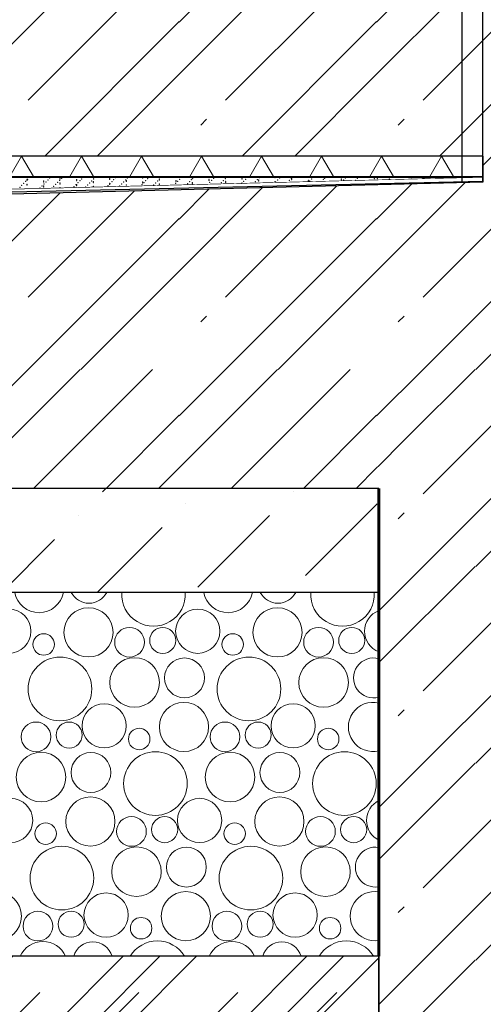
# Model space of a CAD drawing. Header units: millimetres. Extents: x -543656 to -529918, y -2500 to 6290.
# Tile 18 of 58: x -535390 to -534944, y -516 to 431. Entities that reach past the tile are written whole.
import ezdxf

# ---------------------------------------------------------------- set-up
doc = ezdxf.new("R2010")
doc.units = ezdxf.units.MM
doc.header["$MEASUREMENT"] = 0
doc.linetypes.add('Wipeout_Contour', pattern=[1000, 0, -1000])
for name, color, linetype in [('2 - KÓTA NS.2D', 7, 'Continuous'), ('2 - ČÁRA HLAVNÍ.2D', 7, 'Continuous'), ('3 - TERÉN NEZPEVNĚNÝ.3D', 7, 'Continuous'), ('3 - ZÁKLADOVÉ DESKY.3D', 7, 'Continuous'), ('3 - ZÁKLADOVÉ PASY.3D', 7, 'Continuous'), ('4 - PODLAHY.3D', 7, 'Continuous'), ('4 - ZDIVO - STĚNY NOSNÉ.3D', 7, 'Continuous'), ('Konstrukce – Dělicí čáry vrstev', 7, 'Continuous'), ('Nové_4 - ZDIVO - STĚNY NOSNÉ.3D', 7, 'Continuous'), ('Nové_Výplně - Povrchové', 7, 'Continuous'), ('Výplně - Povrchové', 7, 'Continuous'), ('Výplně – Řezové', 7, 'Continuous')]:
    doc.layers.add(name, color=color, linetype=linetype)
doc.styles.add('GENEROVANÝ_STYL_1', font='Arial.ttf')
doc.linetypes.add('ČÁRA HYDROIZOLACE', pattern='A,0,[2,B ŘEZ B-B´1.Shx,S=3.968254,R=0,X=0,Y=0.0125],-500,0', length=500)
doc.dimstyles.new('GENEROVANÝ_STYL__1', dxfattribs={"dimtxt": 100, "dimasz": 85.5, "dimexe": 0.18, "dimexo": 450, "dimgap": 0, "dimtad": 1, "dimdec": 0, "dimzin": 0, "dimdsep": 46, "dimtxsty": 'GENEROVANÝ_STYL_1', "dimblk": 'ARROWHEAD_6', "dimblk1": 'ARROWHEAD_6', "dimblk2": 'ARROWHEAD_6', "dimcen": 0.09, "dimclrd": 256, "dimclre": 256, "dimclrt": 256, "dimazin": 0, "dimtfac": 1, "dimtdec": 4, "dimtmove": 0, "dimatfit": 3, "dimfxl": 1, "dimtolj": 1, "dimtzin": 0, "dimarcsym": 0})

# ---------------------------------------------------------------- blocks, each defined once
blk = doc.blocks.new('Řez_1', base_point=(-1697940.48, 0))
at = {"color": 254, "linetype": 'Wipeout_Contour', "lineweight": 0, "ltscale": 2684131.923473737}
blk.add_wipeout([(-539644.22, 279.51), (-534954.19, 279.51), (-534944.22, 279.76), (-534944.22, 280.26), (-539644.22, 280.26)], dxfattribs=at).dxf.layer = 'Nové_Výplně - Povrchové'
blk = doc.blocks.new('Řez_2', base_point=(-1697940.48, 0))
at = {"layer": 'Výplně – Řezové', "linetype": 'Continuous', "lineweight": 0, "true_color": 0x000000}
h = blk.add_hatch(dxfattribs=at)
h.set_pattern_fill('TERÉN___PŮVODNÍ', color=18, style=0, pattern_type=2)
h.set_pattern_definition([(45, (-1697940.48, 0), (-88.388348, 88.388348), []), (45, (-1697958.16, 17.68), (-88.388348, 88.388348), []), (45, (-1697975.84, 35.36), (-88.388348, 88.388348), [])])
h.paths.add_polyline_path([(-540544.22, -400), (-542997.71, -400), (-542997.71, -2500), (-531139.61, -2500), (-531139.61, -200), (-532544.22, -200), (-532544.22, -1200), (-533044.22, -1200), (-533044.22, -240), (-534043.03, -240), (-534043.03, -600), (-534643.03, -600), (-534643.03, 0), (-534644.22, 0), (-534644.22, -1060), (-535044.22, -1060), (-535044.22, -469.74), (-539694.22, -469.74), (-539694.22, -1060), (-540544.22, -1060)])
blk = doc.blocks.new('*X4', base_point=(-1697940.48, 0))
at = {"layer": 'Výplně – Řezové', "color": 7, "linetype": 'Continuous', "lineweight": 0}
for p, q in [((-535426.29, 378.83), (-535331.59, 473.53)), ((-535381.62, 353.8), (-535261.89, 473.53)), ((-535236.29, 428.83), (-535191.59, 473.53)), ((-535236.29, 378.83), (-535141.59, 473.53)), ((-535191.62, 353.8), (-535071.89, 473.53)), ((-535046.29, 428.83), (-535001.59, 473.53)), ((-535046.29, 378.83), (-534951.59, 473.53)), ((-535365.72, 300), (-535236.29, 429.43)), ((-535175.72, 300), (-535046.29, 429.43)), ((-535001.62, 353.8), (-534944.22, 411.2)), ((-535315.12, 300), (-535236.29, 378.83)), ((-535125.12, 300), (-535046.29, 378.83)), ((-534985.72, 300), (-534944.22, 341.5)), ((-535215.54, 329.88), (-535209.91, 335.51)), ((-535025.54, 329.88), (-535019.91, 335.51))]:
    blk.add_line(p, q, dxfattribs=at)
blk = doc.blocks.new('Řez_3', base_point=(-1697940.48, 0))
at = {"layer": 'Výplně – Řezové', "linetype": 'Continuous', "lineweight": 0, "true_color": 0x000000}
h = blk.add_hatch(dxfattribs=at)
h.set_pattern_fill('IZOLACE_TEPELNÁ_TUHÁ', color=18, style=0, pattern_type=2)
h.set_pattern_definition([(60, (-1697940.485, 0), (-43.3012702, 25), []), (120, (-1697940.485, 0), (43.3012702, 25), [])])
h.paths.add_polyline_path([(-534944.22, 300), (-539644.22, 300), (-539644.22, 280.26), (-534944.22, 280.26)])
at = {"layer": '3 - ZÁKLADOVÉ DESKY.3D', "color": 7, "linetype": 'Continuous', "lineweight": 0}
blk.add_line((-534944.22, 280.26), (-539644.22, 280.26), dxfattribs=at)
at = {"layer": 'Konstrukce – Dělicí čáry vrstev', "color": 7, "linetype": 'Continuous', "lineweight": 30}
blk.add_line((-534944.22, 300), (-539644.22, 300), dxfattribs=at)
at = {"layer": '3 - ZÁKLADOVÉ DESKY.3D', "lineweight": 0}
blk.add_blockref('*X4', (-1697940.48, 0), dxfattribs=at)
blk = doc.blocks.new('*X6', base_point=(-1697940.48, 0))
at = {"layer": 'Výplně – Řezové', "color": 7, "linetype": 'Continuous', "lineweight": 0}
for p, q in [((-534944.22, 480.3), (-534924.52, 500)), ((-534811.59, 473.53), (-534785.12, 500)), ((-534760.99, 473.53), (-534734.52, 500)), ((-534944.22, 411.2), (-534881.89, 473.53)), ((-534856.29, 428.83), (-534811.59, 473.53)), ((-534856.29, 378.83), (-534761.59, 473.53)), ((-534811.62, 353.8), (-534691.89, 473.53)), ((-534666.29, 428.83), (-534644.22, 450.9)), ((-534944.22, 341.5), (-534856.29, 429.43)), ((-534811.59, 284.13), (-534666.29, 429.43)), ((-534666.29, 378.83), (-534644.22, 400.9)), ((-534944.22, 290.9), (-534856.29, 378.83)), ((-534760.99, 284.13), (-534666.29, 378.83)), ((-534835.54, 329.88), (-534829.91, 335.51)), ((-534645.54, 329.88), (-534644.22, 331.2)), ((-534944.22, 221.8), (-534881.89, 284.13)), ((-534856.29, 239.43), (-534811.59, 284.13)), ((-534856.29, 189.43), (-534761.59, 284.13)), ((-534811.62, 164.4), (-534691.89, 284.13)), ((-534666.29, 239.43), (-534644.22, 261.5)), ((-534944.22, 152.1), (-534856.29, 240.03)), ((-534811.59, 94.73), (-534666.29, 240.03)), ((-534666.29, 189.43), (-534644.22, 211.5)), ((-534944.22, 101.5), (-534856.29, 189.43)), ((-534760.99, 94.73), (-534666.29, 189.43)), ((-534835.54, 140.48), (-534829.91, 146.11)), ((-534645.54, 140.48), (-534644.22, 141.8)), ((-534944.22, 32.4), (-534881.89, 94.73)), ((-534856.29, 50.03), (-534811.59, 94.73)), ((-534856.29, 0.03), (-534761.59, 94.73)), ((-534786.62, 0), (-534691.89, 94.73)), ((-534666.29, 50.03), (-534644.22, 72.1)), ((-534906.92, 0), (-534856.29, 50.63)), ((-534716.92, 0), (-534666.29, 50.63)), ((-534666.29, 0.03), (-534644.22, 22.1)), ((-534856.32, 0), (-534856.29, 0.03)), ((-534666.32, 0), (-534666.29, 0.03))]:
    blk.add_line(p, q, dxfattribs=at)
blk = doc.blocks.new('Řez_4', base_point=(-1697940.48, 0))
at = {"layer": '4 - ZDIVO - STĚNY NOSNÉ.3D', "color": 7, "linetype": 'Continuous', "lineweight": 30}
for p, q in [((-534644.22, 500), (-534644.22, 0)), ((-534944.22, 280.26), (-534944.22, 274.76))]:
    blk.add_line(p, q, dxfattribs=at)
at = {"layer": '4 - ZDIVO - STĚNY NOSNÉ.3D', "color": 7, "linetype": 'Continuous', "lineweight": 30, "flags": 128}
blk.add_lwpolyline([(-534644.22, 500), (-534921.22, 500), (-534944.22, 500)], dxfattribs=at)
at = {"layer": 'Konstrukce – Dělicí čáry vrstev', "color": 7, "linetype": 'Continuous', "lineweight": 30}
blk.add_line((-534944.22, 300), (-534944.22, 280.26), dxfattribs=at)
at = {"layer": '4 - ZDIVO - STĚNY NOSNÉ.3D', "lineweight": 0}
blk.add_blockref('*X6', (-1697940.48, 0), dxfattribs=at)
blk = doc.blocks.new('*X92', base_point=(-1697940.48, 0))
at = {"layer": 'Výplně – Řezové', "color": 7, "linetype": 'Continuous', "lineweight": 0}
for centre, radius in [((-535400.3, -157.06), 21.28), ((-535323.57, -158.15), 23.65), ((-535218.45, -157.06), 21.28), ((-535141.71, -158.15), 23.65), ((-535366.62, -169.77), 10.34), ((-535284.05, -167.7), 14.29), ((-535252.14, -165.93), 12.54), ((-535184.76, -169.77), 10.34), ((-535102.2, -167.7), 14.29), ((-535070.28, -165.93), 12.54), ((-535351, -212.6), 30.61), ((-535279.22, -206.37), 23.85), ((-535231.2, -201.96), 19.18), ((-535169.15, -212.6), 30.61), ((-535097.37, -206.37), 23.85), ((-535308.45, -248.06), 21.28), ((-535231.71, -249.15), 23.65), ((-535126.6, -248.06), 21.28), ((-535374.05, -258.7), 14.29), ((-535342.14, -256.93), 12.54), ((-535192.2, -258.7), 14.29), ((-535160.28, -256.93), 12.54), ((-535274.76, -260.77), 10.34), ((-535092.91, -260.77), 10.34), ((-535369.22, -297.37), 23.85), ((-535321.2, -292.96), 19.18), ((-535259.15, -303.6), 30.61), ((-535187.37, -297.37), 23.85), ((-535139.35, -292.96), 19.18), ((-535077.29, -303.6), 30.61), ((-535398.45, -339.06), 21.28), ((-535321.71, -340.14), 23.65), ((-535216.6, -339.06), 21.28), ((-535139.86, -340.14), 23.65), ((-535282.2, -349.7), 14.29), ((-535250.28, -347.93), 12.54), ((-535100.34, -349.7), 14.29), ((-535068.43, -347.93), 12.54), ((-535364.76, -351.77), 10.34), ((-535182.91, -351.77), 10.34), ((-535349.15, -394.6), 30.61), ((-535277.37, -388.37), 23.85), ((-535229.35, -383.96), 19.18), ((-535167.29, -394.6), 30.61), ((-535095.51, -388.37), 23.85), ((-535411.71, -431.14), 23.65), ((-535306.6, -430.06), 21.28), ((-535229.86, -431.14), 23.65), ((-535124.74, -430.06), 21.28), ((-535372.2, -440.7), 14.29), ((-535340.28, -438.92), 12.54), ((-535272.91, -442.77), 10.34), ((-535190.34, -440.7), 14.29), ((-535158.43, -438.92), 12.54), ((-535091.06, -442.77), 10.34)]:
    blk.add_circle(centre, radius, dxfattribs=at)
for centre, radius, start, end in [((-535371.07, -115.38), 23.85, 190.55311, 349.44689), ((-535323.06, -110.97), 19.18, 207.23914, 332.76086), ((-535261, -121.6), 30.61, 176.51564, 3.48436), ((-535189.22, -115.38), 23.85, 190.55311, 349.44689), ((-535141.2, -110.97), 19.18, 207.23914, 332.76086), ((-535079.15, -121.6), 30.61, 176.51564, 3.48436), ((-535036.6, -157.06), 21.28, 110.99157, 249.00843), ((-535049.35, -201.96), 19.18, 74.4833, 285.5167), ((-535049.86, -249.15), 23.65, 76.20601, 283.79399), ((-535034.74, -339.06), 21.28, 116.44657, 243.55343), ((-535047.5, -383.96), 19.18, 80.1625, 279.8375), ((-535048, -431.14), 23.65, 80.78954, 279.21046), ((-535367.37, -479.37), 23.85, 23.79487, 156.20513), ((-535319.35, -474.96), 19.18, 15.77816, 164.22184), ((-535257.29, -485.6), 30.61, 31.1948, 148.8052), ((-535185.51, -479.37), 23.85, 23.79487, 156.20513), ((-535137.5, -474.96), 19.18, 15.77816, 164.22184), ((-535075.44, -485.6), 30.61, 31.1948, 148.8052)]:
    blk.add_arc(centre, radius, start, end, dxfattribs=at)
blk = doc.blocks.new('*X93', base_point=(-1697940.48, 0))
at = {"layer": 'Výplně – Řezové', "color": 7, "linetype": 'Continuous', "lineweight": 0}
for p, q in [((-535381.62, 164.4), (-535279.76, 266.26)), ((-535236.29, 189.43), (-535156.33, 269.39)), ((-535236.29, 239.43), (-535207.63, 268.09)), ((-535191.62, 164.4), (-535084.82, 271.2)), ((-535046.29, 189.43), (-534961.4, 274.32)), ((-535046.29, 239.43), (-535012.7, 273.02)), ((-535426.29, 189.43), (-535351.27, 264.45)), ((-535381.59, 94.73), (-535236.29, 240.03)), ((-535191.59, 94.73), (-535046.29, 240.03)), ((-535001.62, 164.4), (-534944.22, 221.8)), ((-535330.99, 94.73), (-535236.29, 189.43)), ((-535140.99, 94.73), (-535046.29, 189.43)), ((-535001.59, 94.73), (-534944.22, 152.1)), ((-535215.54, 140.48), (-535209.91, 146.11)), ((-535025.54, 140.48), (-535019.91, 146.11)), ((-535426.29, 50.03), (-535381.59, 94.73)), ((-535426.29, 0.03), (-535331.59, 94.73)), ((-535376.37, -19.74), (-535261.89, 94.73)), ((-535236.29, 50.03), (-535191.59, 94.73)), ((-535236.29, 0.03), (-535141.59, 94.73)), ((-535186.37, -19.74), (-535071.89, 94.73)), ((-535046.29, 50.03), (-535001.59, 94.73)), ((-535020.32, 26), (-534951.59, 94.73)), ((-534950.99, 94.73), (-534944.22, 101.5)), ((-535306.67, -19.74), (-535236.29, 50.63)), ((-535116.67, -19.74), (-535046.29, 50.63)), ((-534950.62, 26), (-534944.22, 32.4)), ((-535256.07, -19.74), (-535236.29, 0.03)), ((-535066.07, -19.74), (-535046.29, 0.03)), ((-535046.29, 0.03), (-535044.22, 2.1))]:
    blk.add_line(p, q, dxfattribs=at)
blk = doc.blocks.new('Řez_60', base_point=(-1697940.48, 0))
at = {"layer": 'Výplně – Řezové', "linetype": 'Continuous', "lineweight": 0, "true_color": 0x000000}
h = blk.add_hatch(dxfattribs=at)
h.set_pattern_fill('BETON_PROSTÝ__16_20', color=18, style=0, pattern_type=2)
h.set_pattern_definition([(45, (-1697940.48, 0), (-91.923878, 91.923878), [97.499996, -32.499999, 0, -32.499999]), (45, (-1697929, 103.41), (-91.923878, 91.923878), [97.499996, -32.499999, 0, -32.499999])])
h.paths.add_polyline_path([(-539694.22, -119.74), (-535044.22, -119.74), (-535044.22, -19.74), (-539694.22, -19.74)])
at = {"layer": 'Konstrukce – Dělicí čáry vrstev', "color": 7, "linetype": 'Continuous', "lineweight": 30}
for p, q in [((-534944.22, 274.76), (-536539.63, 234.37)), ((-535044.22, -19.74), (-539694.22, -19.74)), ((-535044.22, -119.74), (-539694.22, -119.74)), ((-535044.22, -469.74), (-539694.22, -469.74))]:
    blk.add_line(p, q, dxfattribs=at)
at = {"layer": 'Konstrukce – Dělicí čáry vrstev', "color": 1, "linetype": 'Continuous', "lineweight": 60, "flags": 128}
blk.add_lwpolyline([(-535044.22, -19.74), (-535044.22, -119.74), (-535044.22, -469.74)], dxfattribs=at)
at = {"layer": '3 - ZÁKLADOVÉ DESKY.3D', "lineweight": 0}
for name in ['*X93', '*X92']:
    blk.add_blockref(name, (-1697940.48, 0), dxfattribs=at)
blk = doc.blocks.new('*X97', base_point=(-1697940.48, 0))
at = {"layer": 'Výplně – Řezové', "color": 7, "linetype": 'Continuous', "lineweight": 0}
for p, q in [((-535044.22, 2.1), (-535020.32, 26)), ((-535001.62, -25), (-534950.62, 26)), ((-535001.59, -94.67), (-534906.92, 0)), ((-534950.99, -94.67), (-534856.32, 0)), ((-535025.54, -48.92), (-535019.91, -43.29)), ((-535044.22, -137.3), (-535001.59, -94.67)), ((-535044.22, -187.3), (-534951.59, -94.67)), ((-535001.62, -214.4), (-534881.89, -94.67)), ((-535001.59, -284.07), (-534856.29, -138.77)), ((-534950.99, -284.07), (-534856.29, -189.37)), ((-535025.54, -238.32), (-535019.91, -232.69)), ((-535044.22, -326.7), (-535001.59, -284.07)), ((-535044.22, -376.7), (-534951.59, -284.07)), ((-535001.62, -403.8), (-534881.89, -284.07)), ((-535001.59, -473.47), (-534856.29, -328.17)), ((-534950.99, -473.47), (-534856.29, -378.77)), ((-535025.54, -427.72), (-535019.91, -422.09)), ((-535044.22, -516.1), (-535001.59, -473.47)), ((-535044.22, -566.1), (-534951.59, -473.47))]:
    blk.add_line(p, q, dxfattribs=at)
blk = doc.blocks.new('Řez_62', base_point=(-1697940.48, 0))
at = {"layer": 'Konstrukce – Dělicí čáry vrstev', "color": 7, "linetype": 'Continuous', "lineweight": 30}
blk.add_line((-535044.22, -469.74), (-535044.22, -1060), dxfattribs=at)
at = {"layer": '3 - ZÁKLADOVÉ PASY.3D', "lineweight": 0}
blk.add_blockref('*X97', (-1697940.48, 0), dxfattribs=at)
blk = doc.blocks.new('Řez_63', base_point=(-1697940.48, 0))
at = {"color": 254, "linetype": 'Wipeout_Contour', "lineweight": 0, "ltscale": 5372811.613652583}
blk.add_wipeout([(-534954.19, 279.51), (-539644.22, 279.51), (-539644.22, 278.49), (-538098.68, 239.37), (-538098.68, 239.29), (-536539.76, 239.29), (-536539.76, 239.37), (-536513.91, 240.02), (-536475.08, 241.01), (-536302.49, 245.38)], dxfattribs=at).dxf.layer = 'Výplně - Povrchové'
at = {"layer": '4 - PODLAHY.3D', "color": 181, "linetype": 'Continuous', "lineweight": 30, "true_color": 0x9e3eff}
blk.add_line((-534954.19, 279.51), (-539644.22, 279.51), dxfattribs=at)
at = {"layer": '4 - PODLAHY.3D', "color": 7, "linetype": 'Continuous', "lineweight": 0}
for p in [(-535384, 275.67), (-535382.64, 277.73), (-535382.64, 276.78), (-535382.14, 277.58), (-535380.27, 279.5), (-535366.73, 275.99), (-535366.73, 275.04), (-535364.51, 275.13), (-535362.64, 277.05), (-535360.78, 278.97), (-535353.22, 274.82), (-535351.36, 276.74), (-535350.82, 279), (-535350.82, 278.05), (-535349.49, 278.66), (-535334.91, 277.26), (-535334.91, 276.31), (-535331.86, 276.21), (-535330, 278.12), (-535320.58, 275.9), (-535319, 279.32), (-535319, 275.51), (-535318.71, 277.81), (-535303.09, 278.53), (-535303.09, 277.58), (-535301.08, 275.36), (-535299.21, 277.28), (-535297.35, 279.2), (-535289.79, 275.06), (-535287.93, 276.97), (-535287.18, 276.78), (-535287.18, 275.83), (-535286.06, 278.89), (-535271.27, 278.84), (-535271.27, 275.04), (-535268.43, 276.44), (-535266.57, 278.35), (-535257.15, 276.13), (-535255.36, 278.05), (-535255.36, 277.1), (-535255.28, 278.04), (-535239.45, 276.31), (-535239.45, 275.36), (-535237.65, 275.59), (-535235.79, 277.51), (-535233.92, 279.43), (-535226.36, 275.29), (-535224.5, 277.2), (-535223.54, 279.32), (-535223.54, 278.37), (-535222.63, 279.12), (-535207.63, 277.58), (-535207.63, 276.62), (-535206.87, 274.75), (-535205, 276.67), (-535203.14, 278.58), (-535193.72, 276.36), (-535191.85, 278.27), (-535191.72, 275.83), (-535191.72, 274.88), (-535175.81, 278.84), (-535175.81, 277.89), (-535174.22, 275.82), (-535172.36, 277.74), (-535162.94, 275.52), (-535161.07, 277.43), (-535159.9, 277.1), (-535159.9, 276.15), (-535159.2, 279.35), (-535143.99, 279.16), (-535143.99, 275.36), (-535143.44, 274.98), (-535141.57, 276.9), (-535139.71, 278.81), (-535130.29, 276.59), (-535128.42, 278.5), (-535128.08, 278.37), (-535128.08, 277.42), (-535112.17, 276.62), (-535112.17, 275.67), (-535110.79, 276.05), (-535108.93, 277.97), (-535097.64, 277.66), (-535096.26, 278.69), (-535080.35, 277.89), (-535080.35, 276.94), (-535078.15, 277.13), (-535076.28, 279.04), (-535066.86, 276.82), (-535064.99, 278.73), (-535048.53, 279.16), (-535048.53, 278.21), (-535045.5, 278.2), (-535034.21, 277.89), (-535016.71, 279.48), (-535012.85, 279.27), (-535001.56, 278.96), (-535000.8, 278.69), (-535389.6, 269.92), (-535387.74, 271.84), (-535385.87, 273.75), (-535382.64, 272.98), (-535382.64, 272.03), (-535370.11, 269.39), (-535368.24, 271.3), (-535366.73, 271.23), (-535366.73, 270.28), (-535366.38, 273.22), (-535356.95, 270.99), (-535355.09, 272.91), (-535350.82, 274.25), (-535350.82, 273.29), (-535350.82, 269.49), (-535337.46, 270.46), (-535335.59, 272.38), (-535334.91, 272.5), (-535334.91, 271.55), (-535333.73, 274.29), (-535326.17, 270.15), (-535324.31, 272.07), (-535322.44, 273.98), (-535319, 274.56), (-535319, 270.76), (-535304.81, 271.53), (-535303.09, 273.77), (-535303.09, 272.82), (-535302.95, 273.45), (-535293.53, 271.22), (-535291.66, 273.14), (-535287.18, 272.03), (-535272.16, 272.61), (-535271.27, 274.09), (-535270.3, 274.52), (-535260.88, 272.3), (-535259.01, 274.21), (-535255.36, 273.29), (-535255.36, 272.34), (-535239.52, 273.68), (-535228.23, 273.37), (-535223.54, 274.56), (-535223.54, 273.61), (-535195.58, 274.44), (-535176.09, 273.91), (-535175.81, 274.09)]:
    blk.add_point(p, dxfattribs=at)
blk = doc.blocks.new('Řez_65', base_point=(-1697940.48, 0))
at = {"layer": '4 - PODLAHY.3D', "color": 181, "linetype": 'Continuous', "lineweight": 15, "true_color": 0x9e3eff}
for p, q in [((-534944.22, 279.76), (-536539.76, 239.37)), ((-534944.22, 279.76), (-534944.09, 274.76)), ((-534944.09, 274.76), (-534944.22, 274.76))]:
    blk.add_line(p, q, dxfattribs=at)
blk = doc.blocks.new('*X180', base_point=(-1697940.48, 0))
at = {"layer": 'Výplně – Řezové', "color": 7, "linetype": 'Continuous', "lineweight": 0}
for p, q in [((-535578.68, -522.3), (-535561, -504.62)), ((-535483.38, -522.3), (-535465.7, -504.62)), ((-535388.08, -522.3), (-535370.4, -504.62)), ((-535292.78, -522.3), (-535275.1, -504.62)), ((-535197.48, -522.3), (-535179.8, -504.62)), ((-535102.18, -522.3), (-535084.5, -504.62)), ((-535596.36, -539.98), (-535578.68, -522.3)), ((-535501.06, -539.98), (-535483.38, -522.3)), ((-535405.76, -539.98), (-535388.08, -522.3)), ((-535310.46, -539.98), (-535292.78, -522.3)), ((-535215.16, -539.98), (-535197.48, -522.3)), ((-535119.86, -539.98), (-535102.18, -522.3)), ((-535596.36, -618.9), (-535631.71, -583.54)), ((-535501.06, -618.9), (-535536.41, -583.54)), ((-535405.76, -618.9), (-535441.11, -583.54)), ((-535310.46, -618.9), (-535345.81, -583.54)), ((-535232.83, -601.22), (-535250.51, -583.54)), ((-535119.86, -618.9), (-535155.21, -583.54)), ((-535044.22, -599.23), (-535059.91, -583.54)), ((-535215.16, -618.9), (-535232.83, -601.22)), ((-535596.36, -697.81), (-535561, -662.46)), ((-535501.06, -697.81), (-535465.7, -662.46)), ((-535405.76, -697.81), (-535370.4, -662.46)), ((-535310.46, -697.81), (-535275.1, -662.46)), ((-535215.16, -697.81), (-535179.8, -662.46)), ((-535119.86, -697.81), (-535084.5, -662.46)), ((-535596.36, -776.73), (-535631.71, -741.37)), ((-535501.06, -776.73), (-535536.41, -741.37)), ((-535405.76, -776.73), (-535441.11, -741.37)), ((-535310.46, -776.73), (-535345.81, -741.37)), ((-535232.83, -759.05), (-535250.51, -741.37)), ((-535119.86, -776.73), (-535155.21, -741.37)), ((-535044.22, -757.07), (-535059.91, -741.37)), ((-535215.16, -776.73), (-535232.83, -759.05)), ((-535596.36, -855.65), (-535561, -820.29)), ((-535501.06, -855.65), (-535465.7, -820.29)), ((-535405.76, -855.65), (-535370.4, -820.29)), ((-535310.46, -855.65), (-535275.1, -820.29)), ((-535215.16, -855.65), (-535179.8, -820.29)), ((-535119.86, -855.65), (-535084.5, -820.29)), ((-535596.36, -934.56), (-535631.71, -899.21)), ((-535501.06, -934.56), (-535536.41, -899.21)), ((-535405.76, -934.56), (-535441.11, -899.21)), ((-535310.46, -934.56), (-535345.81, -899.21)), ((-535232.83, -916.89), (-535250.51, -899.21)), ((-535119.86, -934.56), (-535155.21, -899.21)), ((-535044.22, -914.9), (-535059.91, -899.21)), ((-535215.16, -934.56), (-535232.83, -916.89)), ((-535578.68, -995.8), (-535561, -978.12)), ((-535483.38, -995.8), (-535465.7, -978.12)), ((-535388.08, -995.8), (-535370.4, -978.12)), ((-535292.78, -995.8), (-535275.1, -978.12)), ((-535197.48, -995.8), (-535179.8, -978.12)), ((-535102.18, -995.8), (-535084.5, -978.12)), ((-535596.36, -1013.48), (-535578.68, -995.8)), ((-535501.06, -1013.48), (-535483.38, -995.8)), ((-535405.76, -1013.48), (-535388.08, -995.8)), ((-535310.46, -1013.48), (-535292.78, -995.8)), ((-535215.16, -1013.48), (-535197.48, -995.8)), ((-535119.86, -1013.48), (-535102.18, -995.8)), ((-535628.75, -1060), (-535631.71, -1057.04)), ((-535533.45, -1060), (-535536.41, -1057.04)), ((-535438.15, -1060), (-535441.11, -1057.04)), ((-535342.85, -1060), (-535345.81, -1057.04)), ((-535247.55, -1060), (-535250.51, -1057.04)), ((-535152.25, -1060), (-535155.21, -1057.04)), ((-535056.95, -1060), (-535059.91, -1057.04))]:
    blk.add_line(p, q, dxfattribs=at)
blk = doc.blocks.new('výplň_5', base_point=(-1697940.48, 0))
at = {"layer": 'Výplně – Řezové', "color": 7, "linetype": 'Continuous', "lineweight": 30, "flags": 128}
blk.add_lwpolyline([(-535644.22, -1060), (-535044.22, -1060), (-535044.22, -469.74), (-535644.22, -469.74)], close=True, dxfattribs=at)
at = {"layer": 'Výplně – Řezové', "color": 7, "linetype": 'Continuous', "lineweight": 0}
blk.add_blockref('*X180', (-1697940.48, 0), dxfattribs=at)
blk = doc.blocks.new('*D194', base_point=(-1697940.48, 0))
at = {"layer": '2 - KÓTA NS.2D', "color": 96, "linetype": 'Continuous', "lineweight": 15, "true_color": 0x007d00}
for p, q in [((-536799.45, -74.74), (-536709.45, -164.74)), ((-536799.45, -424.74), (-536709.45, -514.74))]:
    blk.add_line(p, q, dxfattribs=at)
at = {"layer": '2 - KÓTA NS.2D', "color": 96, "linetype": 'Continuous', "lineweight": 0, "true_color": 0x007d00}
for p, q in [((-536754.45, -469.74), (-536754.45, -119.74)), ((-536304.45, -469.74), (-536838.83, -469.74)), ((-536754.45, -1060), (-536754.45, -469.74))]:
    blk.add_line(p, q, dxfattribs=at)
at = {"layer": '2 - KÓTA NS.2D', "color": 96, "lineweight": 0, "true_color": 0x007d00, "char_height": 100, "attachment_point": 7, "rotation": 90, "style": 'GENEROVANÝ_STYL_1'}
for s, insert in [('\\A1;{\\pql;\\fArial|b0|i0|c0|p0;\\W1.000000;100}', (-536889.45, -298.56)), ('\\A1;{\\pql;\\fArial|b0|i0|c0|p0;\\W1.000000;350}', (-536774.45, -409.15))]:
    blk.add_mtext(s, dxfattribs=dict(at, insert=insert))
blk = doc.blocks.new('ARROWHEAD_6')
at = {"color": 0, "linetype": 'Continuous', "lineweight": 0}
for p, q in [((-0.5, -0.5), (0.5, 0.5)), ((0, 0), (-1, 0))]:
    blk.add_line(p, q, dxfattribs=at)
blk = doc.blocks.new('*D195', base_point=(-1697940.48, 0))
at = {"layer": '2 - KÓTA NS.2D', "color": 96, "linetype": 'Continuous', "lineweight": 0, "true_color": 0x007d00}
for p, q in [((-536754.45, -19.74), (-536754.45, 239.96)), ((-536304.45, -19.74), (-536838.83, -19.74)), ((-536754.45, -119.74), (-536754.45, -19.74)), ((-536304.45, -119.74), (-536838.83, -119.74)), ((-536754.45, -469.74), (-536754.45, -119.74))]:
    blk.add_line(p, q, dxfattribs=at)
at = {"layer": '2 - KÓTA NS.2D', "color": 96, "linetype": 'Continuous', "lineweight": 15, "true_color": 0x007d00}
for p, q in [((-536799.45, 25.26), (-536709.45, -64.74)), ((-536799.45, -74.74), (-536709.45, -164.74))]:
    blk.add_line(p, q, dxfattribs=at)
blk = doc.blocks.new('*D196', base_point=(-1697940.48, 0))
at = {"layer": '2 - KÓTA NS.2D', "color": 96, "linetype": 'Continuous', "lineweight": 0, "true_color": 0x007d00}
for p, q in [((-536754.45, 239.96), (-536754.45, 300)), ((-536304.45, 239.96), (-536838.83, 239.96)), ((-536754.45, -19.74), (-536754.45, 239.96))]:
    blk.add_line(p, q, dxfattribs=at)
at = {"layer": '2 - KÓTA NS.2D', "color": 96, "linetype": 'Continuous', "lineweight": 15, "true_color": 0x007d00}
for p, q in [((-536799.45, 284.96), (-536709.45, 194.96)), ((-536799.45, 25.26), (-536709.45, -64.74))]:
    blk.add_line(p, q, dxfattribs=at)
at = {"layer": '2 - KÓTA NS.2D', "color": 96, "lineweight": 0, "true_color": 0x007d00, "char_height": 100, "attachment_point": 7, "rotation": 90, "style": 'GENEROVANÝ_STYL_1'}
for s, insert in [('\\A1;{\\pql;\\fArial|b0|i0|c0|p0;\\W1.000000;260}', (-536889.45, 30.26)), ('\\A1;{\\pql;\\fArial|b0|i0|c0|p0;\\W1.000000;60}', (-536774.45, 42.41))]:
    blk.add_mtext(s, dxfattribs=dict(at, insert=insert))

msp = doc.modelspace()

# ---------------------------------------------------------------- linework, layer by layer
at = {"layer": '2 - ČÁRA HLAVNÍ.2D', "color": 7, "linetype": 'Continuous', "lineweight": 60}
msp.add_line((-535044.22, -19.74), (-535044.22, -469.74), dxfattribs=at)

# ---------------------------------------------------------------- block references
at = {"layer": '3 - TERÉN NEZPEVNĚNÝ.3D', "lineweight": 0}
msp.add_blockref('Řez_2', (-1697940.48, 0), dxfattribs=at)
at = {"layer": '3 - ZÁKLADOVÉ PASY.3D', "lineweight": 0}
msp.add_blockref('Řez_62', (-1697940.48, 0), dxfattribs=at)
at = {"layer": 'Nové_4 - ZDIVO - STĚNY NOSNÉ.3D', "lineweight": 0}
msp.add_blockref('Řez_1', (-1697940.48, 0), dxfattribs=at)
at = {"layer": 'Výplně – Řezové', "color": 7, "linetype": 'Continuous', "lineweight": 0}
msp.add_blockref('výplň_5', (-1697940.48, 0), dxfattribs=at)

# ---------------------------------------------------------------- dimensions: what is measured, and where the dimension line sits
at = {"layer": '2 - KÓTA NS.2D', "color": 96, "linetype": 'Continuous', "lineweight": 0, "true_color": 0x007d00}
dim = msp.add_linear_dim(base=(-536754.45, -119.74), p1=(-535644.22, -469.74), p2=(-535044.22, -119.74), angle=90, dimstyle='GENEROVANÝ_STYL__1', dxfattribs=at)
dim.commit()
dim.dimension.update_dxf_attribs({"geometry": '*D194', "text_midpoint": (-536824.45, -291.41), "dimtype": 160, "text_rotation": 90})

# ---------------------------------------------------------------- next in the draw order: linework, layer by layer
at = {"layer": '2 - ČÁRA HLAVNÍ.2D', "color": 7, "linetype": 'Continuous', "lineweight": 30}
msp.add_line((-534944.22, 276), (-534944.22, 500), dxfattribs=at)
at = {"layer": '2 - ČÁRA HLAVNÍ.2D', "color": 181, "linetype": 'ČÁRA HYDROIZOLACE', "lineweight": 30, "true_color": 0x9e3eff}
msp.add_line((-534944.22, 276), (-534944.22, 500), dxfattribs=at)

# ---------------------------------------------------------------- next in the draw order: block references
at = {"layer": '3 - ZÁKLADOVÉ DESKY.3D', "lineweight": 0}
for name in ['Řez_3', 'Řez_60']:
    msp.add_blockref(name, (-1697940.48, 0), dxfattribs=at)
at = {"layer": '4 - ZDIVO - STĚNY NOSNÉ.3D', "lineweight": 0}
msp.add_blockref('Řez_4', (-1697940.48, 0), dxfattribs=at)

# ---------------------------------------------------------------- next in the draw order: block references
at = {"layer": '4 - PODLAHY.3D', "lineweight": 0}
msp.add_blockref('Řez_63', (-1697940.48, 0), dxfattribs=at)

# ---------------------------------------------------------------- next in the draw order: linework, layer by layer
at = {"layer": '2 - ČÁRA HLAVNÍ.2D', "color": 7, "linetype": 'Continuous', "lineweight": 30}
msp.add_line((-534964.22, 499.42), (-534964.22, 275.42), dxfattribs=at)
at = {"layer": '2 - ČÁRA HLAVNÍ.2D', "color": 181, "linetype": 'ČÁRA HYDROIZOLACE', "lineweight": 30, "true_color": 0x9e3eff}
msp.add_line((-536525.59, 239.99), (-534944.22, 276), dxfattribs=at)

# ---------------------------------------------------------------- next in the draw order: block references
at = {"layer": '4 - PODLAHY.3D', "lineweight": 0}
msp.add_blockref('Řez_65', (-1697940.48, 0), dxfattribs=at)

# ---------------------------------------------------------------- next in the draw order: dimensions: what is measured, and where the dimension line sits
at = {"layer": '2 - KÓTA NS.2D', "color": 96, "linetype": 'Continuous', "lineweight": 0, "true_color": 0x007d00}
for base, p1, p2, picture, middle in [((-536754.45, 239.96), (-535044.22, -19.74), (-536593.99, 239.96), '*D196', (-536939.45, 148)), ((-536754.45, -19.74), (-535044.22, -119.74), (-535044.22, -19.74), '*D195', (-536939.45, -180.82))]:
    dim = msp.add_linear_dim(base=base, p1=p1, p2=p2, angle=90, dimstyle='GENEROVANÝ_STYL__1', dxfattribs=at)
    dim.commit()
    dim.dimension.update_dxf_attribs({"geometry": picture, "text_midpoint": middle, "dimtype": 160, "text_rotation": 90})

doc.saveas('drawing.dxf')
